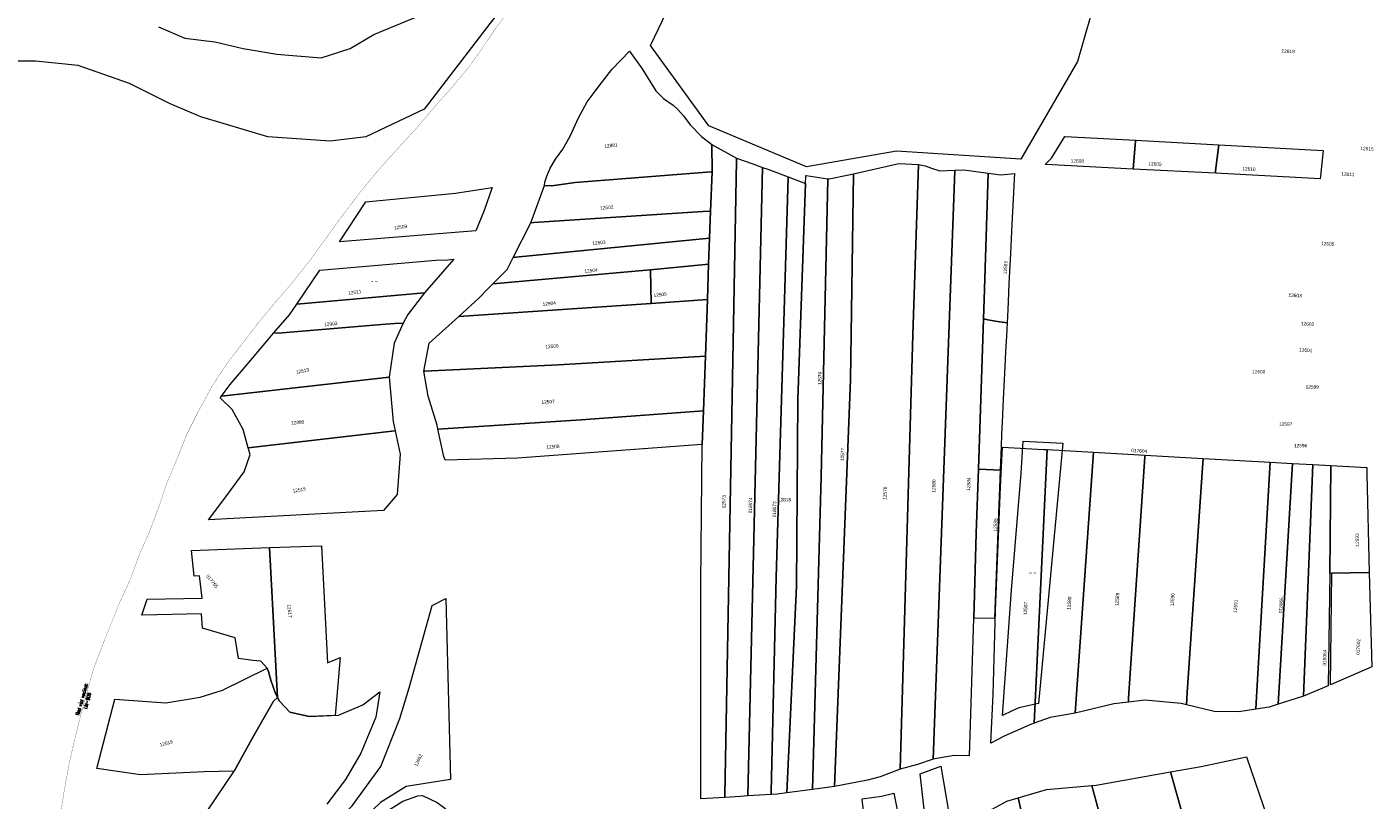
# Model space of a CAD drawing. Header units: metres. Extents: x 347609 to 404409, y 8548087 to 8605413.
# Tile 26 of 50: x 389149 to 389741, y 8578240 to 8578580. Entities that reach past the tile are written whole.
import ezdxf
from ezdxf.enums import TextEntityAlignment as Align

# ---------------------------------------------------------------- set-up
doc = ezdxf.new("R2010")
doc.units = ezdxf.units.M
doc.linetypes.add('ACAD_ISO04W100', pattern=[30, 24, -3, 0, -3])
doc.layers.add('Predios Rurales', color=90, linetype='Continuous')
doc.layers.add('ZR_LIMA_PSAD56_A_WGS84', color=210, linetype='Continuous')
doc.layers.add('Predios Rurales Nombres', color=7, linetype='Continuous', true_color=0xffffff)
doc.layers.add('Red vial vecinal', color=241, linetype='ACAD_ISO04W100', lineweight=30)
doc.styles.add('ARIAL', font='arial.ttf')
doc.styles.add('ROMANS-SP', font='romans.shx', dxfattribs={"width": 0.75})
doc.styles.get("Standard").update_dxf_attribs({"font": 'simplex.shx'})

msp = doc.modelspace()

# ---------------------------------------------------------------- linework, layer by layer
at = {"layer": 'Predios Rurales', "lineweight": 15}
for points in [[(389449.54, 8578516.4), (389389.62, 8578511.75), (389379.4, 8578510.28), (389376.18, 8578510.43), (389376.33, 8578511.82), (389377.21, 8578514.52), (389378.67, 8578518.03), (389381.01, 8578521.98), (389384.22, 8578526.36), (389387.43, 8578532.06), (389391.23, 8578540.1), (389395.03, 8578547.26), (389398.54, 8578551.93), (389401.31, 8578555.6), (389405.84, 8578561.43), (389413.58, 8578569.47), (389419.14, 8578561.73), (389425.13, 8578552.09), (389428.49, 8578548.73), (389432.72, 8578545.79), (389434.77, 8578543.9), (389437.4, 8578540.98), (389440.32, 8578537.03), (389445.29, 8578531.92), (389449.82, 8578528.41), (389449.87, 8578516.43)], [(389596.33, 8578519.64), (389596.51, 8578519.75), (389599.09, 8578522.42), (389605.03, 8578531.9), (389605.09, 8578531.99), (389636.06, 8578530.28), (389636.04, 8578530.08), (389635.05, 8578517.64), (389596.6, 8578519.63)], [(389449.25, 8578499.15), (389449.87, 8578516.43), (389449.82, 8578528.41), (389460.64, 8578522.45), (389460.62, 8578521.39), (389455.48, 8578241.92), (389455.46, 8578241.14), (389444.96, 8578240.52), (389444.98, 8578335.36), (389445.6, 8578396.42), (389446.13, 8578411.28), (389446.98, 8578435.33), (389447.87, 8578460.18), (389448.26, 8578475.73), (389448.83, 8578487.23)], [(389635.05, 8578517.64), (389636.04, 8578530.08), (389636.06, 8578530.28), (389672.72, 8578528.26), (389671.32, 8578516.81), (389671.2, 8578515.77)], [(389671.2, 8578515.77), (389671.32, 8578516.81), (389672.72, 8578528.26), (389718.63, 8578525.73), (389717.41, 8578514.51), (389717.28, 8578513.38)], [(389455.48, 8578241.92), (389460.62, 8578521.39), (389460.64, 8578522.45), (389467.8, 8578519.88), (389472.11, 8578518.34), (389472.11, 8578518.33), (389465.64, 8578241.75), (389462.4, 8578241.56), (389455.46, 8578241.14)], [(389503.75, 8578245.96), (389510.7, 8578424.84), (389512.02, 8578515.53), (389532.01, 8578520.14), (389540.68, 8578519.63), (389538.11, 8578444.7), (389532.53, 8578253.48), (389523.83, 8578250.24), (389518.23, 8578248.69)], [(389445.8, 8578498.92), (389371.56, 8578494.12), (389370.14, 8578494.03), (389376.18, 8578510.43), (389379.4, 8578510.28), (389389.62, 8578511.75), (389449.54, 8578516.4), (389449.87, 8578516.43), (389449.25, 8578499.15)], [(389465.64, 8578241.75), (389472.11, 8578518.33), (389472.11, 8578518.34), (389474.34, 8578517.54), (389483.4, 8578514.15), (389483.39, 8578513.95), (389478.01, 8578338.08), (389475.84, 8578243.54), (389475.82, 8578242.36)], [(389482.79, 8578243.11), (389487.04, 8578334.1), (389487.62, 8578416.21), (389490.95, 8578511.33), (389491.06, 8578514.57), (389491.07, 8578514.77), (389491.24, 8578514.74), (389500.85, 8578513.36), (389500.85, 8578513.01), (389497.79, 8578382.31), (389493.99, 8578244.63)], [(389493.99, 8578244.63), (389497.79, 8578382.31), (389500.85, 8578513.01), (389500.85, 8578513.36), (389501.33, 8578513.29), (389510, 8578515.07), (389512.02, 8578515.53), (389510.7, 8578424.84), (389503.75, 8578245.96)], [(389532.53, 8578253.48), (389538.11, 8578444.7), (389540.68, 8578519.63), (389543.56, 8578519.06), (389546.32, 8578517.98), (389550.04, 8578516.9), (389556.62, 8578517.12), (389556.62, 8578516.82), (389547.08, 8578258), (389540.22, 8578255.57)], [(389547.08, 8578258), (389556.62, 8578516.82), (389556.62, 8578517.12), (389560.62, 8578517.26), (389571.23, 8578515.83), (389571.3, 8578515.61), (389569.47, 8578460.2), (389569.29, 8578451.74), (389567.01, 8578385.59), (389566.07, 8578357.47), (389564.93, 8578319.88), (389564.84, 8578319.88), (389563.01, 8578259.41), (389556.29, 8578259.53)], [(389569.29, 8578451.74), (389569.47, 8578460.2), (389571.3, 8578515.61), (389571.23, 8578515.83), (389571.31, 8578515.83), (389576.8, 8578515.09), (389582.81, 8578515.65), (389582.69, 8578513.23), (389582.26, 8578504.43), (389581.72, 8578493.42), (389581.09, 8578480.49), (389580.44, 8578467.18), (389580.05, 8578459.23), (389579.88, 8578455.77), (389579.6, 8578449.93), (389576.43, 8578450.41), (389574.51, 8578450.73), (389571.2, 8578451.3)], [(389345.97, 8578490.49), (389286.08, 8578485.57), (389297.58, 8578503.26), (389337.14, 8578507.04), (389353.13, 8578509.57), (389349.62, 8578499.33)], [(389475.82, 8578242.36), (389475.84, 8578243.54), (389478.01, 8578338.08), (389483.39, 8578513.95), (389483.4, 8578514.15), (389490.95, 8578511.33), (389487.62, 8578416.21), (389487.04, 8578334.1), (389482.79, 8578243.11), (389478.46, 8578242.52)], [(389362.41, 8578478.76), (389370.14, 8578494.03), (389371.56, 8578494.12), (389445.8, 8578498.92), (389449.25, 8578499.15), (389448.83, 8578487.23), (389363.56, 8578478.87)], [(389422.61, 8578473.34), (389353.54, 8578467.11), (389359.73, 8578473.46), (389362.41, 8578478.76), (389363.56, 8578478.87), (389448.83, 8578487.23), (389448.26, 8578475.73), (389422.76, 8578473.35)], [(389323.39, 8578463.12), (389267.24, 8578458.19), (389277.38, 8578473.08), (389328.44, 8578477.57), (389333.63, 8578477.71), (389336.29, 8578478)], [(389423.17, 8578458.52), (389338.47, 8578452.81), (389347.41, 8578460.98), (389351.35, 8578464.97), (389353.54, 8578467.11), (389422.61, 8578473.34), (389422.76, 8578473.35)], [(389447.87, 8578460.18), (389423.17, 8578458.52), (389422.76, 8578473.35), (389448.26, 8578475.73)], [(389304.59, 8578449.23), (389260.9, 8578445.58), (389257.06, 8578445.39), (389264.06, 8578453.52), (389267.24, 8578458.19), (389323.39, 8578463.12), (389316.18, 8578453.61), (389313.99, 8578449.79), (389310.45, 8578449.64)], [(389323.17, 8578428.62), (389323.16, 8578428.67), (389325.54, 8578441.01), (389338.47, 8578452.81), (389423.17, 8578458.52), (389447.87, 8578460.18), (389446.98, 8578435.33), (389382.35, 8578431.43), (389323.37, 8578428.63)], [(389234.24, 8578417.74), (389237.87, 8578422.61), (389245.53, 8578431.62), (389254.04, 8578441.87), (389257.06, 8578445.39), (389260.9, 8578445.58), (389304.59, 8578449.23), (389310.45, 8578449.64), (389313.99, 8578449.79), (389310.16, 8578441.08), (389307.85, 8578426.09)], [(389567.01, 8578385.59), (389569.29, 8578451.74), (389571.2, 8578451.3), (389574.51, 8578450.73), (389576.43, 8578450.41), (389579.6, 8578449.93), (389579.31, 8578444.08), (389578.98, 8578437.39), (389578.66, 8578430.57), (389578.24, 8578422.16), (389577.8, 8578413.09), (389577.46, 8578406.17), (389577.21, 8578400.99), (389577, 8578395.33), (389576.62, 8578385.17), (389567.28, 8578385.58)], [(389323.17, 8578428.62), (389323.37, 8578428.63), (389382.35, 8578431.43), (389446.98, 8578435.33), (389446.13, 8578411.28), (389392.27, 8578407.21), (389329.31, 8578403.2), (389328.94, 8578404.89), (389325.04, 8578417.71)], [(389243.67, 8578403.08), (389238.87, 8578411.81), (389233.61, 8578416.95), (389234.24, 8578417.74), (389307.85, 8578426.09), (389309.69, 8578406.59), (389310.53, 8578402.49), (389310.33, 8578402.47), (389245.97, 8578394.94)], [(389329.31, 8578403.2), (389392.27, 8578407.21), (389446.13, 8578411.28), (389445.6, 8578396.42), (389364.36, 8578390.38), (389332.49, 8578389.59), (389331.96, 8578391.18)], [(389245.97, 8578394.94), (389310.33, 8578402.47), (389310.53, 8578402.49), (389312.67, 8578392.13), (389311.41, 8578374.35), (389305.4, 8578367.41), (389228.5, 8578363.28), (389236.5, 8578374.01), (389244.17, 8578384.32), (389246.78, 8578392.08)], [(389574.48, 8578323.37), (389576.72, 8578377.85), (389577.54, 8578395.3), (389595.66, 8578394.26), (389597.17, 8578394.18), (389591.52, 8578273.81), (389589.56, 8578273.06), (389578.34, 8578268.06), (389572.4, 8578264.98), (389573.49, 8578286.43)], [(389591.52, 8578273.81), (389597.17, 8578394.18), (389617.64, 8578393.02), (389609.52, 8578278.24), (389598.5, 8578276.34)], [(389609.52, 8578278.24), (389617.64, 8578393.02), (389640.28, 8578391.74), (389640.22, 8578390.94), (389633.06, 8578284.84), (389632.93, 8578283.02), (389626.6, 8578282.29)], [(389632.93, 8578283.02), (389633.06, 8578284.84), (389640.22, 8578390.94), (389640.28, 8578391.74), (389665.8, 8578390.31), (389665.67, 8578388.42), (389658.87, 8578287.25), (389658.51, 8578281.83), (389656.21, 8578282.38), (389640.14, 8578283.85)], [(389658.51, 8578281.83), (389658.87, 8578287.25), (389665.67, 8578388.42), (389665.8, 8578390.31), (389695.31, 8578388.66), (389689.36, 8578285.41), (389689.05, 8578280), (389681.48, 8578278.83), (389670.74, 8578278.93)], [(389564.93, 8578319.88), (389566.07, 8578357.47), (389567.01, 8578385.59), (389567.28, 8578385.58), (389576.62, 8578385.17), (389574.12, 8578319.99)], [(389689.36, 8578285.41), (389695.31, 8578388.66), (389705.17, 8578388.11), (389698.75, 8578282.15), (389694.81, 8578280.89), (389689.05, 8578280)], [(389698.75, 8578282.15), (389705.17, 8578388.11), (389713.99, 8578387.61), (389709.92, 8578285.71)], [(389709.92, 8578285.71), (389713.99, 8578387.61), (389722.02, 8578387.16), (389721.46, 8578339.71), (389720.87, 8578290.22)], [(389721.46, 8578339.71), (389722.02, 8578387.16), (389737.8, 8578386.28), (389737.78, 8578383.49), (389738.89, 8578340.16), (389738.57, 8578340.15), (389722.46, 8578339.74)], [(389225.71, 8578328.76), (389224.5, 8578338.59), (389222.2, 8578338.52), (389221.05, 8578349.76), (389255.23, 8578351.04), (389258.79, 8578285.06), (389257.87, 8578286.78), (389255.82, 8578292.67), (389254.79, 8578296.52), (389254.22, 8578298.02), (389251.49, 8578301.09), (389247.93, 8578301.36), (389241.6, 8578302.22), (389240.17, 8578311.4), (389225.78, 8578315.61), (389225.34, 8578321.94), (389199.21, 8578321.29), (389201.5, 8578328.35)], [(389258.79, 8578285.06), (389255.23, 8578351.04), (389278.21, 8578351.9), (389280.8, 8578300.36), (389286.37, 8578302.62), (389284.22, 8578277.21), (389272.73, 8578276.78), (389264.27, 8578278.57), (389259.66, 8578283.44)], [(389721.88, 8578290.66), (389722.46, 8578339.74), (389738.57, 8578340.15), (389738.89, 8578340.16), (389739.95, 8578298.59)], [(389332.88, 8578328.72), (389334.84, 8578249.01), (389315.35, 8578245.97), (389304.08, 8578238.93), (389294.42, 8578229.59), (389283.22, 8578217.5), (389279.01, 8578215.3), (389276.79, 8578218.18), (389278.49, 8578224.22), (389291.68, 8578237.41), (389304.24, 8578254.72), (389312.54, 8578275.92), (389316.65, 8578289.3), (389326.75, 8578325.58)], [(389179.32, 8578253.79), (389187.23, 8578284.29), (389209.7, 8578282.67), (389224.82, 8578285.24), (389234.55, 8578288.31), (389254.22, 8578298.02), (389254.79, 8578296.52), (389255.82, 8578292.67), (389257.87, 8578286.78), (389258.79, 8578285.06), (389257.1, 8578283.44), (389247.62, 8578267.04), (389239.68, 8578252.69), (389226.61, 8578252.43), (389198.56, 8578251.03)], [(389651.47, 8578252.32), (389665.01, 8578254.72), (389684.84, 8578258.94), (389718.35, 8578161.24), (389735.03, 8578107.34), (389732.31, 8578106.56), (389728.95, 8578105.61), (389716.44, 8578102.08), (389704.01, 8578098.58), (389695.48, 8578096.18)], [(389616.93, 8578246.38), (389618.81, 8578246.54), (389651.47, 8578252.32), (389695.48, 8578096.18), (389690.25, 8578094.7), (389670.14, 8578089.03), (389657.76, 8578085.54), (389657.4, 8578085.43), (389656.6, 8578089.75), (389656, 8578092.97), (389648.53, 8578127.98), (389647.42, 8578133.19), (389641.95, 8578153.48), (389634, 8578183.01), (389625.16, 8578215.83)], [(389302.46, 8578220.96), (389292.62, 8578219.03), (389290.63, 8578218.65), (389297.64, 8578226.31), (389306.07, 8578234.41), (389313.85, 8578239.5), (389320.47, 8578241.75), (389322.53, 8578242), (389328.97, 8578238.85), (389332.44, 8578236.34), (389334.69, 8578234.09), (389336.68, 8578231.65), (389338.03, 8578229.65), (389339.12, 8578226.85), (389333.6, 8578225.73), (389333.46, 8578225.71), (389328.64, 8578224.89), (389313.72, 8578222.44)], [(389519.07, 8578214.87), (389515.89, 8578240.13), (389515.84, 8578240.53), (389524.33, 8578241.7), (389529.78, 8578243.01), (389535.29, 8578215.95), (389525.68, 8578214.91)], [(389584.47, 8578240.92), (389597, 8578244.63), (389616.93, 8578246.38), (389625.16, 8578215.83), (389624.02, 8578215.55), (389592.04, 8578207.36), (389586.04, 8578233.96)], [(389569.75, 8578231.25), (389572.99, 8578235.96), (389579.56, 8578239.46), (389584.47, 8578240.92), (389586.04, 8578233.96), (389592.04, 8578207.36), (389600.09, 8578171.6), (389603.65, 8578155.82), (389606.22, 8578139.91), (389611.71, 8578105.85), (389614.8, 8578086.65), (389615.45, 8578076.97), (389617.88, 8578040.75), (389617.96, 8578039.59), (389615.01, 8578038.75), (389603.77, 8578035.56), (389598.86, 8578034.16), (389599.19, 8578039.94), (389597.69, 8578069.39), (389592.45, 8578108.93)]]:
    msp.add_lwpolyline(points, close=True, dxfattribs=at)
msp.add_lwpolyline([(389227.89, 8578235), (389239.68, 8578252.69), (389247.62, 8578267.04), (389257.1, 8578283.44), (389258.79, 8578285.06), (389259.66, 8578283.44), (389264.27, 8578278.57), (389272.73, 8578276.78), (389285.69, 8578277.26), (389296.3, 8578281.91), (389303.76, 8578287.62), (389302.08, 8578276.43), (389295.47, 8578260.63), (389288.73, 8578249.04), (389280.52, 8578238.13)], dxfattribs=at)
at = {"layer": 'Red vial vecinal', "lineweight": 15, "transparency": 33554687, "const_width": 0.1}
msp.add_lwpolyline([(389362, 8578589), (389355, 8578580), (389349, 8578571), (389342.83, 8578562.31), (389335, 8578553), (389327, 8578544), (389319.87, 8578535.6), (389312, 8578527), (389303, 8578517), (389294.85, 8578507.06), (389286.63, 8578496.16), (389280, 8578487), (389272.51, 8578476.69), (389264.65, 8578466.86), (389256.79, 8578457.74), (389250.54, 8578450.24), (389243.2, 8578440.59), (389236.42, 8578431.84), (389230, 8578422), (389224, 8578411), (389219, 8578401), (389215, 8578391), (389210, 8578379), (389207, 8578370), (389202.29, 8578357.51), (389198.18, 8578348.21), (389193.89, 8578336.61), (389189, 8578326), (389183, 8578311), (389178, 8578298), (389174, 8578284), (389170.91, 8578271.99), (389167.45, 8578257.27), (389165, 8578244), (389163, 8578231)], dxfattribs=at)
msp.add_lwpolyline([(389362, 8578589), (389355, 8578580), (389349, 8578571), (389342.83, 8578562.31), (389335, 8578553), (389327, 8578544), (389319.87, 8578535.6), (389312, 8578527), (389303, 8578517), (389294.85, 8578507.06), (389286.63, 8578496.16), (389280, 8578487), (389272.51, 8578476.69), (389264.65, 8578466.86), (389256.79, 8578457.74), (389250.54, 8578450.24), (389243.2, 8578440.59), (389236.42, 8578431.84), (389230, 8578422), (389224, 8578411), (389219, 8578401), (389215, 8578391), (389210, 8578379), (389207, 8578370), (389202.29, 8578357.51), (389198.18, 8578348.21), (389193.89, 8578336.61), (389189, 8578326), (389183, 8578311), (389178, 8578298), (389174, 8578284), (389170.91, 8578271.99), (389167.45, 8578257.27), (389165, 8578244), (389163, 8578231)], dxfattribs=at)
at = {"layer": 'ZR_LIMA_PSAD56_A_WGS84', "linetype": 'Continuous', "lineweight": 15, "flags": 128}
for points in [[(389610.54, 8578564.9), (389585.7, 8578522.03), (389531.02, 8578525.44), (389491.35, 8578518.58), (389448.54, 8578536.6), (389422.8, 8578571.94), (389434.96, 8578597.48), (389446.95, 8578659.16), (389463.5, 8578767.43), (389496.35, 8578825.28), (389539.31, 8578858.02), (389698.54, 8578870.89), (389610.54, 8578564.9)], [(389323.39, 8578463.12), (389267.24, 8578458.19), (389277.38, 8578473.08), (389328.44, 8578477.57), (389333.63, 8578477.71), (389336.29, 8578478), (389323.39, 8578463.12)], [(389581.88, 8578279.24), (389577.67, 8578277.13), (389581.62, 8578332.33), (389585.84, 8578383.84), (389586.64, 8578397.83), (389604.06, 8578397.04), (389593.5, 8578282.41), (389584.79, 8578280.56), (389581.88, 8578279.24)], [(389593.47, 8577982.68), (389593.36, 8577960.21), (389585.46, 8577960.66), (389581.62, 8577961.11), (389578.01, 8577960.89), (389574.63, 8577959.98), (389572.52, 8577959.71), (389565.15, 8578031.87), (389560.85, 8578069.34), (389554.41, 8578133.51), (389551.34, 8578163.61), (389541.34, 8578251.43), (389550.48, 8578254.93), (389560.18, 8578198.02), (389570.9, 8578147.77), (389580.49, 8578098.2), (389588.73, 8578049.98), (389591.55, 8578036.09), (389593.58, 8578024.8), (389594.71, 8578019.38), (389594.15, 8578006.39), (389593.47, 8577982.68)]]:
    msp.add_lwpolyline(points, close=True, dxfattribs=at)
for points in [[(389366.79, 8578600.83), (389323.33, 8578544.01), (389297.65, 8578531.81), (389281.96, 8578529.85), (389254.49, 8578531.81), (389225.06, 8578540.64), (389211.32, 8578546.52), (389193.66, 8578555.34), (389171.1, 8578563.18), (389152.46, 8578565.15), (389127.93, 8578565.15)], [(389206.47, 8578580.18), (389218.04, 8578575.23), (389231.26, 8578573.58), (389243.66, 8578570.69), (389258.53, 8578568.21), (389277.95, 8578566.56), (389290.76, 8578570.69), (389301.09, 8578576.88), (389326.3, 8578587.2)]]:
    msp.add_lwpolyline(points, dxfattribs=at)

# ---------------------------------------------------------------- texts
at = {"layer": 'Predios Rurales Nombres', "color": 251, "true_color": 0x636466, "style": 'ARIAL'}
for s, rotation, p in [('12619', -2.67987, (389700.24, 8578568.4)), ('12881', 6.66403, (389402.67, 8578526.48)), ('12615', -3.26934, (389734.91, 8578525.57)), ('12608', -0.29568, (389607.57, 8578519.98)), ('12609', -2.69205, (389641.68, 8578518.82)), ('12610', -2.7817, (389683, 8578516.63)), ('12611', -2.7912, (389726.49, 8578514.3)), ('12502', 4.9485, (389400.75, 8578499.27)), ('12509', 8.64814, (389310.21, 8578490.51)), ('12503', 5.30572, (389397.36, 8578483.8)), ('12605', -3.87429, (389717.62, 8578483.75)), ('12504', 5.84, (389393.87, 8578471.45)), ('12583', 87.74227, (389580, 8578471.31)), ('12511', 8.04467, (389290.07, 8578461.82)), ('12505', 7.18816, (389424.31, 8578460.81)), ('12603', -3.4378, (389703.31, 8578461.02)), ('12904', 5.54724, (389375.5, 8578456.97)), ('12903', 7.29218, (389279.49, 8578447.95)), ('12602', -3.37026, (389708.75, 8578448.47)), ('12506', 4.36983, (389376.7, 8578438.23)), ('12601', -3.56994, (389707.96, 8578436.92)), ('12513', 11.51544, (389267.17, 8578427.04)), ('12576', 88.52265, (389498.38, 8578422.53)), ('12507', 3.37635, (389374.97, 8578413.84)), ('12880', 4.97172, (389264.85, 8578404.71)), ('12508', 3.81063, (389377.09, 8578394.07)), ('12577', 88.32156, (389508.35, 8578389.07)), ('017604', -3.60936, (389634.14, 8578392.68)), ('12580', 88.06811, (389548.46, 8578375.17)), ('12584', 87.99919, (389563.79, 8578376.05)), ('12515', 10.43612, (389265.69, 8578374.73)), ('12573', 88.96689, (389456.23, 8578368.27)), ('018074', 88.8174, (389467.89, 8578366.1)), ('12578', 88.06104, (389527.05, 8578372.04)), ('018073', 88.52915, (389478.41, 8578364.33)), ('12585', 87.98166, (389575.57, 8578358.04)), ('12593', 90.51958, (389734.82, 8578351.49)), ('017765', -50.22081, (389226.88, 8578338.18)), ('12589', 85.66263, (389628.99, 8578325.26)), ('12590', 86.10717, (389653.33, 8578325.14)), ('12517', -83.88451, (389262.62, 8578325.9)), ('12587', 87.27604, (389588.77, 8578321.29)), ('12588', 86.43982, (389607.98, 8578323.62)), ('12591', 86.42128, (389681.1, 8578322.26)), ('018066', 86.55461, (389701.05, 8578322.14)), ('017602', 87.97971, (389735.11, 8578303.82)), ('018064', 88.35487, (389720.35, 8578299.12)), ('12519', 15.2322, (389207.34, 8578263.03)), ('12652', 65.81451, (389320.68, 8578254.37))]:
    msp.add_text(s, height=1.5, rotation=rotation, dxfattribs=at).set_placement(p, align=Align.BOTTOM_LEFT)
for s, p in [('12600', (389687.33, 8578427.28)), ('12599', (389710.87, 8578420.53)), ('12597', (389699.23, 8578404.2)), ('12596', (389705.74, 8578394.74)), ('12818', (389478.82, 8578370.94))]:
    msp.add_text(s, height=1.5, dxfattribs=at).set_placement(p, align=Align.BOTTOM_LEFT)
at = {"layer": 'Red vial vecinal', "lineweight": 15, "insert": (389174, 8578284), "char_height": 1.5, "attachment_point": 5, "rotation": 74.14819, "style": 'ROMANS-SP'}
msp.add_mtext_dynamic_manual_height_columns('Red vial vecinal: LM-906', width=18.3612, gutter_width=12.5, heights=[0], dxfattribs=at)
msp.add_mtext_dynamic_manual_height_columns('Red vial vecinal: LM-906', width=18.3612, gutter_width=12.5, heights=[0], dxfattribs=at)
at = {"layer": 'ZR_LIMA_PSAD56_A_WGS84', "color": 0, "lineweight": 0, "char_height": 0.5, "width": 2.794, "attachment_point": 7}
for s, insert in [('\\fMS Shell Dlg 2|i0|b0;\\H0.515938;21032058', (389299.85, 8578467.87)), ('\\fMS Shell Dlg 2|i0|b0;\\H0.515938;90041320', (389589.24, 8578339.59))]:
    msp.add_mtext(s, dxfattribs=dict(at, insert=insert))

doc.saveas('drawing.dxf')
